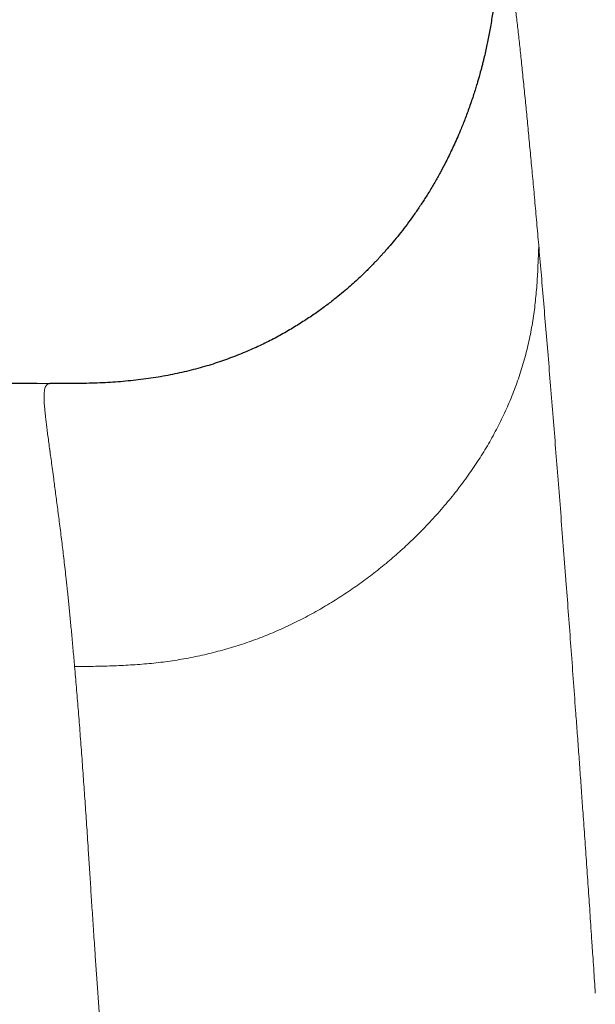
# Model space of a CAD drawing. Header units: millimetres. Extents: x 8 to 719, y 12 to 652.
# Tile 141 of 197: x 404.52 to 410.69, y 473.66 to 484.2. Entities that reach past the tile are written whole.
import ezdxf

# ---------------------------------------------------------------- set-up
doc = ezdxf.new("R2010")
doc.units = ezdxf.units.MM

msp = doc.modelspace()

# ---------------------------------------------------------------- linework, layer by layer
at = {"color": 7, "linetype": 'Continuous', "lineweight": 30}
for points, knots in [([(409.67, 485.258), (409.67, 485.258), (409.67, 485.242), (409.668, 485.211), (409.667, 485.169), (409.665, 485.133), (409.664, 485.102), (409.663, 485.073), (409.661, 485.047), (409.66, 485.02), (409.658, 484.993), (409.657, 484.965), (409.655, 484.937), (409.653, 484.899), (409.649, 484.85), (409.645, 484.792), (409.64, 484.734), (409.636, 484.679), (409.63, 484.623), (409.625, 484.57), (409.62, 484.522), (409.615, 484.48), (409.61, 484.441), (409.605, 484.402), (409.599, 484.354), (409.59, 484.293), (409.579, 484.22), (409.566, 484.145), (409.553, 484.07), (409.539, 483.999), (409.525, 483.929), (409.509, 483.857), (409.495, 483.795), (409.482, 483.742), (409.471, 483.7), (409.46, 483.659), (409.45, 483.622), (409.442, 483.592), (409.433, 483.561), (409.422, 483.523), (409.406, 483.472), (409.388, 483.413), (409.367, 483.349), (409.344, 483.282), (409.32, 483.215), (409.296, 483.151), (409.272, 483.089), (409.244, 483.021), (409.213, 482.948), (409.178, 482.87), (409.145, 482.798), (409.111, 482.728), (409.072, 482.65), (409.024, 482.559), (408.965, 482.455), (408.903, 482.35), (408.837, 482.247), (408.772, 482.15), (408.704, 482.055), (408.637, 481.965), (408.571, 481.881), (408.506, 481.802), (408.457, 481.746), (408.428, 481.713), (408.415, 481.698), (408.404, 481.687), (408.395, 481.676), (408.386, 481.667), (408.376, 481.656), (408.365, 481.644), (408.352, 481.63), (408.333, 481.61), (408.306, 481.582), (408.271, 481.546), (408.228, 481.503), (408.179, 481.456), (408.122, 481.402), (408.058, 481.345), (407.987, 481.284), (407.904, 481.216), (407.81, 481.143), (407.702, 481.064), (407.585, 480.985), (407.46, 480.906), (407.326, 480.828), (407.184, 480.753), (407.033, 480.681), (406.873, 480.613), (406.703, 480.549), (406.523, 480.49), (406.332, 480.439), (406.133, 480.395), (405.925, 480.359), (405.711, 480.333), (405.491, 480.315), (405.266, 480.306), (405.05, 480.304), (404.909, 480.304), (404.845, 480.304)], [0, 0, 0, 0, 0.000102, 0.00702, 0.012867, 0.017638, 0.022279, 0.026081, 0.029827, 0.033527, 0.037314, 0.041227, 0.045292, 0.049717, 0.057493, 0.065884, 0.073918, 0.08158, 0.089262, 0.096697, 0.103176, 0.108645, 0.113796, 0.119007, 0.124374, 0.133279, 0.143176, 0.153758, 0.163665, 0.173179, 0.182412, 0.191681, 0.201926, 0.207515, 0.213369, 0.219353, 0.224485, 0.228579, 0.231691, 0.236988, 0.24365, 0.251684, 0.260018, 0.269139, 0.278007, 0.286541, 0.294742, 0.302611, 0.313992, 0.324605, 0.334451, 0.343702, 0.353424, 0.367153, 0.382022, 0.398042, 0.412614, 0.427623, 0.442131, 0.456099, 0.469524, 0.482317, 0.494343, 0.496992, 0.499139, 0.501444, 0.502847, 0.504399, 0.506211, 0.508282, 0.510613, 0.513204, 0.518631, 0.524934, 0.532115, 0.540786, 0.550471, 0.561172, 0.572854, 0.585237, 0.600924, 0.617544, 0.635102, 0.653602, 0.673047, 0.693063, 0.713988, 0.73582, 0.758555, 0.78263, 0.807643, 0.83359, 0.860458, 0.88822, 0.916346, 0.945335, 0.97519, 1, 1, 1, 1]), ([(404.846, 480.303), (404.117, 480.304), (402.501, 480.305), (399.998, 480.296), (397.249, 480.276), (394.411, 480.244), (391.486, 480.198), (388.56, 480.141), (385.635, 480.072), (383.685, 480.016), (382.71, 479.988)], [0, 0, 0, 0, 0.0988414, 0.2190003, 0.3391594, 0.4713337, 0.603506, 0.7356752, 0.8678403, 1, 1, 1, 1]), ([(404.845, 480.304), (404.845, 480.304), (404.845, 480.304), (404.846, 480.304), (404.846, 480.303)], [0, 0, 0, 0, 0.11965, 1, 1, 1, 1])]:
    msp.add_open_spline(points, degree=3, knots=knots, dxfattribs=at)
at = {"color": 252, "linetype": 'Continuous', "lineweight": 0}
for points, knots in [([(410.08, 481.786), (410.072, 481.868), (410.058, 482.032), (410.037, 482.269), (410.016, 482.499), (409.995, 482.721), (409.975, 482.934), (409.956, 483.139), (409.936, 483.34), (409.916, 483.538), (409.896, 483.731), (409.877, 483.914), (409.858, 484.086), (409.843, 484.217), (409.832, 484.312), (409.824, 484.376), (409.817, 484.437), (409.81, 484.497), (409.802, 484.554), (409.795, 484.61), (409.788, 484.663), (409.781, 484.719), (409.772, 484.777), (409.764, 484.836), (409.756, 484.892), (409.748, 484.943), (409.739, 484.995), (409.731, 485.045), (409.722, 485.095), (409.713, 485.14), (409.705, 485.179), (409.697, 485.212), (409.692, 485.234), (409.688, 485.248), (409.686, 485.256), (409.683, 485.264), (409.681, 485.271), (409.68, 485.275), (409.68, 485.276)], [0, 0, 0, 0, 0.041793, 0.083791, 0.12601, 0.16832, 0.210626, 0.252947, 0.294934, 0.340974, 0.387014, 0.433072, 0.479167, 0.525318, 0.544891, 0.564453, 0.584003, 0.603543, 0.623076, 0.642602, 0.662124, 0.681641, 0.706175, 0.730707, 0.755243, 0.779436, 0.802381, 0.831059, 0.859739, 0.888426, 0.916074, 0.940079, 0.963764, 0.971062, 0.979027, 0.986743, 0.993734, 1, 1, 1, 1]), ([(405.111, 477.274), (405.177, 477.275), (405.31, 477.276), (405.51, 477.281), (405.71, 477.29), (405.91, 477.305), (406.108, 477.328), (406.306, 477.36), (406.501, 477.4), (406.694, 477.449), (406.885, 477.506), (407.072, 477.571), (407.255, 477.645), (407.433, 477.726), (407.608, 477.815), (407.778, 477.91), (407.943, 478.011), (408.103, 478.118), (408.259, 478.231), (408.409, 478.348), (408.554, 478.471), (408.699, 478.603), (408.844, 478.745), (408.986, 478.898), (409.122, 479.056), (409.25, 479.218), (409.369, 479.384), (409.479, 479.552), (409.581, 479.724), (409.673, 479.899), (409.756, 480.079), (409.83, 480.262), (409.894, 480.45), (409.948, 480.639), (409.992, 480.831), (410.025, 481.023), (410.048, 481.214), (410.064, 481.405), (410.073, 481.595), (410.078, 481.723), (410.08, 481.786)], [0, 0, 0, 0, 0.025004, 0.050006, 0.075009, 0.100011, 0.125007, 0.150005, 0.175005, 0.200005, 0.225001, 0.24999, 0.274974, 0.299965, 0.324967, 0.349979, 0.374992, 0.399997, 0.424996, 0.449994, 0.474995, 0.499997, 0.527998, 0.555999, 0.583999, 0.612002, 0.640009, 0.667516, 0.695018, 0.722512, 0.750002, 0.777994, 0.805992, 0.833992, 0.861994, 0.889992, 0.917492, 0.944995, 0.972496, 1, 1, 1, 1]), ([(410.08, 481.786), (410.088, 481.69), (410.105, 481.499), (410.13, 481.198), (410.156, 480.888), (410.183, 480.568), (410.21, 480.238), (410.237, 479.904), (410.264, 479.567), (410.291, 479.227), (410.318, 478.879), (410.346, 478.522), (410.373, 478.169), (410.399, 477.825), (410.424, 477.489), (410.449, 477.148), (410.471, 476.846), (410.491, 476.584), (410.507, 476.363), (410.523, 476.141), (410.538, 475.921), (410.555, 475.686), (410.573, 475.433), (410.592, 475.159), (410.611, 474.886), (410.627, 474.657), (410.639, 474.473), (410.649, 474.329), (410.658, 474.185), (410.668, 474.043), (410.677, 473.909), (410.683, 473.821), (410.685, 473.779)], [0, 0, 0, 0, 0.047864, 0.095682, 0.143477, 0.191271, 0.239085, 0.286941, 0.332121, 0.377376, 0.422724, 0.468184, 0.513773, 0.554197, 0.594441, 0.634517, 0.674438, 0.699457, 0.724423, 0.749338, 0.773929, 0.797499, 0.826941, 0.856365, 0.885777, 0.91407, 0.928742, 0.943347, 0.958775, 0.97345, 0.987191, 1, 1, 1, 1]), ([(405.111, 477.274), (405.105, 477.334), (405.095, 477.451), (405.08, 477.619), (405.064, 477.779), (405.05, 477.931), (405.035, 478.075), (405.022, 478.202), (405.009, 478.313), (404.998, 478.411), (404.987, 478.504), (404.976, 478.595), (404.964, 478.687), (404.949, 478.81), (404.929, 478.96), (404.907, 479.129), (404.889, 479.268), (404.874, 479.382), (404.862, 479.471), (404.854, 479.53), (404.849, 479.561), (404.848, 479.571), (404.847, 479.581), (404.845, 479.591), (404.844, 479.6), (404.839, 479.634), (404.832, 479.689), (404.822, 479.761), (404.814, 479.827), (404.807, 479.886), (404.8, 479.94), (404.795, 479.988), (404.791, 480.032), (404.788, 480.071), (404.785, 480.106), (404.784, 480.129), (404.784, 480.143), (404.784, 480.149), (404.784, 480.155), (404.784, 480.161), (404.784, 480.167), (404.784, 480.184), (404.786, 480.209), (404.789, 480.239), (404.796, 480.263), (404.805, 480.282), (404.816, 480.294), (404.829, 480.302), (404.84, 480.303), (404.845, 480.304)], [0, 0, 0, 0, 0.0303903, 0.0601146, 0.0891697, 0.1175531, 0.1452626, 0.1722962, 0.1930619, 0.213409, 0.2333371, 0.2528459, 0.2732233, 0.2949792, 0.3384264, 0.3817796, 0.425028, 0.4535096, 0.4819378, 0.5069082, 0.5101749, 0.5134407, 0.5167057, 0.51997, 0.5232334, 0.526496, 0.5545639, 0.5817406, 0.6080286, 0.6334312, 0.6579517, 0.6815935, 0.7043606, 0.7268288, 0.7483837, 0.7690297, 0.7734503, 0.7778273, 0.7821605, 0.7864502, 0.7910654, 0.7969934, 0.8245961, 0.8557199, 0.8860968, 0.9157313, 0.9446284, 0.9727934, 1, 1, 1, 1]), ([(405.917, 468.472), (405.901, 468.569), (405.87, 468.761), (405.827, 469.043), (405.788, 469.318), (405.751, 469.586), (405.718, 469.844), (405.687, 470.094), (405.658, 470.335), (405.632, 470.57), (405.606, 470.812), (405.58, 471.061), (405.555, 471.316), (405.532, 471.563), (405.511, 471.801), (405.491, 472.032), (405.471, 472.27), (405.451, 472.514), (405.432, 472.762), (405.414, 473.002), (405.397, 473.233), (405.382, 473.454), (405.367, 473.666), (405.353, 473.869), (405.339, 474.066), (405.325, 474.274), (405.31, 474.493), (405.295, 474.721), (405.281, 474.94), (405.267, 475.151), (405.253, 475.376), (405.237, 475.613), (405.22, 475.861), (405.203, 476.106), (405.186, 476.348), (405.167, 476.589), (405.149, 476.823), (405.13, 477.052), (405.117, 477.2), (405.111, 477.274)], [0, 0, 0, 0, 0.0268, 0.053056, 0.078784, 0.103996, 0.128703, 0.152489, 0.17581, 0.198674, 0.221091, 0.247209, 0.272731, 0.297674, 0.322058, 0.3459, 0.369218, 0.396534, 0.423156, 0.449115, 0.474443, 0.499171, 0.522903, 0.546119, 0.568847, 0.59112, 0.61935, 0.646929, 0.673923, 0.700397, 0.726416, 0.759911, 0.792888, 0.825495, 0.860187, 0.894802, 0.929521, 0.964527, 1, 1, 1, 1])]:
    msp.add_open_spline(points, degree=3, knots=knots, dxfattribs=at)

doc.saveas('drawing.dxf')
